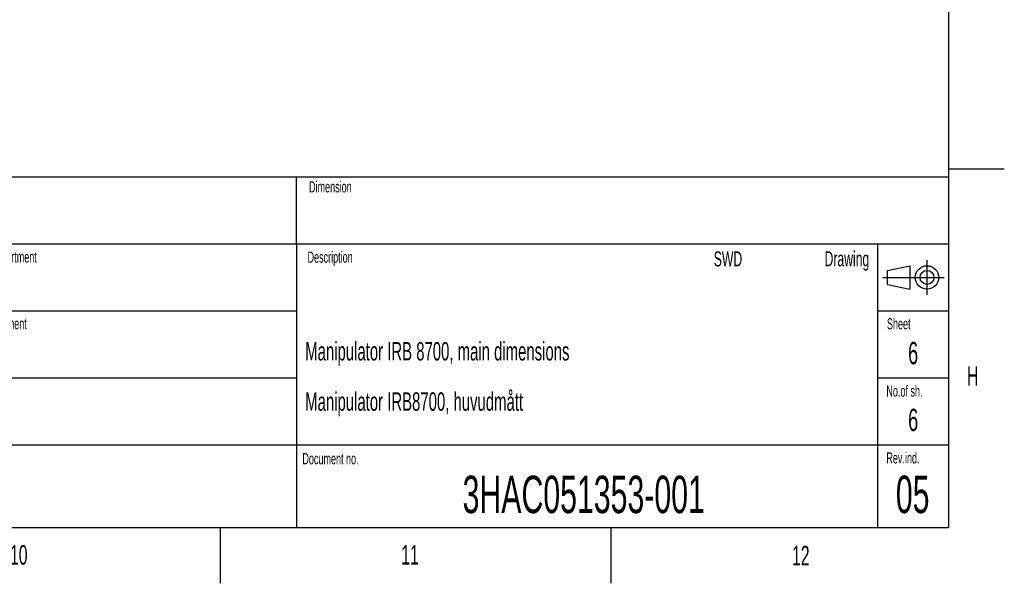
# Model space of a CAD drawing. Extents: x 0 to 4205, y 0 to 2970.
# Tile 31 of 67: x 3323 to 4205, y 0 to 505. Entities that reach past the tile are written whole.
import ezdxf

# ---------------------------------------------------------------- set-up
doc = ezdxf.new("R2010")
doc.units = 0
doc.header["$LTSCALE"] = 5
doc.linetypes.add('CENTERX2', pattern=[20.32, 12.7, -2.54, 2.54, -2.54])
doc.layers.get('0').update_dxf_attribs({"linetype": 'CONTINUOUS'})
doc.styles.add('SLDTEXTSTYLE0', font='TXT', dxfattribs={"width": 0.605})

msp = doc.modelspace()

# ---------------------------------------------------------------- linework, layer by layer
at = {"color": 7, "linetype": 'CONTINUOUS'}
for p, q in [((4155, 2920), (4155, 50)), ((4155, 371.25), (4205, 371.25)), ((2885, 364), (4155, 364)), ((3571, 304), (3571, 364)), ((2885, 304), (4155, 304)), ((3571, 304), (3571, 124)), ((4091.5, 304), (4091.5, 50)), ((4100.25, 280.25), (4120.25, 284.5)), ((4120.25, 284.5), (4120.25, 263.5)), ((4100.25, 267.75), (4100.25, 280.25)), ((4100.25, 267.75), (4120.25, 263.5)), ((2885, 244), (3571, 244)), ((4091.5, 244), (4155, 244)), ((2885, 184), (3571, 184)), ((4091.5, 184), (4155, 184)), ((2885, 124), (4155, 124)), ((3571, 124), (3571, 50)), ((100, 50), (4155, 50)), ((3502.5, 50), (3502.5, 0)), ((3852.5, 50), (3852.5, 0))]:
    msp.add_line(p, q, dxfattribs=at)
at = {"color": 7, "linetype": 'CENTERX2'}
for p, q in [((4135.75, 289.5), (4135.75, 258.5)), ((4096.25, 274), (4151.25, 274))]:
    msp.add_line(p, q, dxfattribs=at)
at = {"color": 7, "linetype": 'CONTINUOUS'}
for radius in [10.5, 6.25]:
    msp.add_circle((4135.75, 274), radius, dxfattribs=at)

# ---------------------------------------------------------------- texts
at = {"color": 7, "linetype": 'CONTINUOUS', "style": 'SLDTEXTSTYLE0'}
for s, insert, char_height, attachment_point in [('Dimension', (3582.24, 360.1), 10, 1), ('Responsible Department', (3249.4, 297.35), 10, 1), ('Description', (3580.88, 297.14), 10, 1), ('SWD', (3970.22, 297.3), 13.5, 3), ('Drawing', (4084.04, 297.42), 13.5, 3), ('Take over department', (3250.27, 237.51), 10, 1), ('Sheet', (4099.88, 237.43), 10, 1), ('Manipulator IRB 8700, main dimensions', (3578.82, 216.09), 16.5, 1), ('6', (4123.32, 216.23), 20, 2), ('H', (4171.49, 194.46), 17.5, 1), ('ECO number', (3250.27, 175.6), 10, 1), ('No.of sh.', (4099.37, 177.2), 10, 1), ('Manipulator IRB8700, huvudmått', (3578.81, 171.05), 16.5, 1), ('6', (4123.39, 156.35), 20, 2), ('Document no.', (3576.28, 116.57), 10, 1), ('Rev.ind.', (4099.35, 117.31), 10, 1), ('3HAC051353-001', (3828.29, 96.37), 33.5, 2), ('05', (4122.93, 96.39), 33.5, 2), ('10', (3314.36, 34.22), 17.5, 1), ('11', (3664.85, 34.27), 17.5, 1), ('12', (4014.84, 33.58), 17.5, 1)]:
    msp.add_mtext(s, dxfattribs=dict(at, insert=insert, char_height=char_height, attachment_point=attachment_point))

doc.saveas('drawing.dxf')
